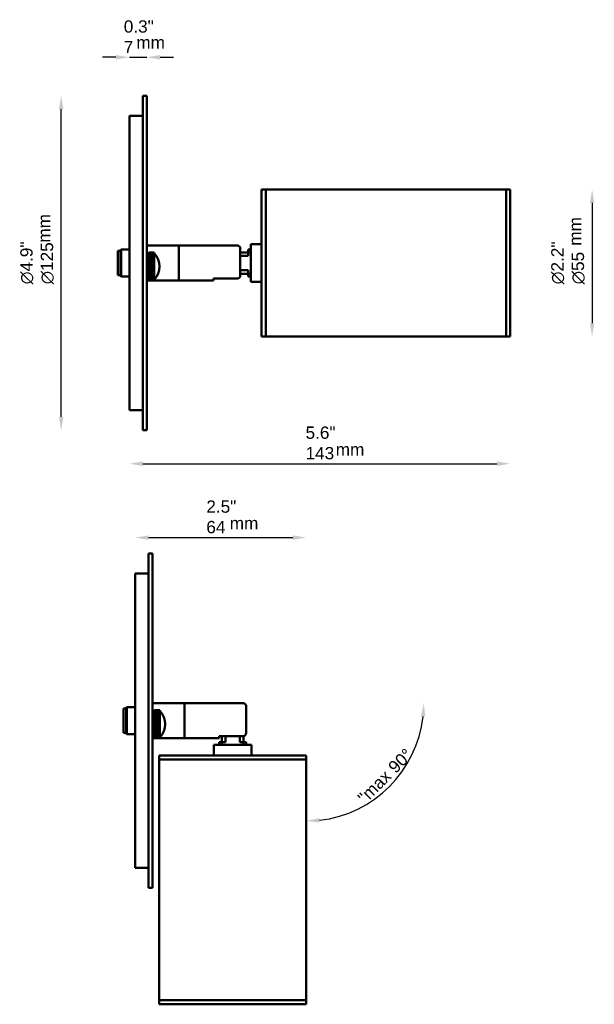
# Model space of a CAD drawing. Header units: millimetres. Extents: x 230 to 618, y 105 to 473.
# Tile 3 of 3: x 403 to 618, y 105 to 473. Entities that reach past the tile are written whole.
import ezdxf

# ---------------------------------------------------------------- set-up
doc = ezdxf.new("R2010")
doc.units = ezdxf.units.MM
doc.header["$LTSCALE"] = 2
for name, color, linetype, lineweight in [('Symbol (ISO)', 7, 'Continuous', 25), ('Widoczne (ISO)', 7, 'Continuous', 50), ('Wymiar (ISO)', 7, 'Continuous', 25)]:
    doc.layers.add(name, color=color, linetype=linetype, lineweight=lineweight)
doc.styles.add('Tekst notatki (ISO)', font='arial.ttf')
doc.dimstyles.new('Domyślne (ISO)', dxfattribs={"dimscale": 2, "dimtxt": 2.3, "dimasz": 2.5, "dimexe": 3.175, "dimexo": 0, "dimgap": 0.762, "dimtad": 1, "dimdec": 1, "dimlfac": 0.03937, "dimzin": 0, "dimdsep": 46, "dimtxsty": 'Tekst notatki (ISO)', "dimcen": 0.09, "dimdle": 10, "dimclrd": 256, "dimclre": 256, "dimclrt": 256, "dimazin": 2, "dimtfac": 1, "dimtmove": 0, "dimatfit": 3, "dimfxl": 0, "dimtolj": 1, "dimlwd": -1, "dimlwe": -1, "dimarcsym": 0})

# ---------------------------------------------------------------- blocks, each defined once
blk = doc.blocks.new('*D4')
at = {"layer": 'Defpoints', "color": 0, "transparency": 16777216}
for p in [(418.11, 444.77), (450.11, 444.77), (450.11, 319.77)]:
    blk.add_point(p, dxfattribs=at)
at = {"layer": 'Wymiar (ISO)', "transparency": 16777216}
blk.add_line((418.11, 324.77), (418.11, 439.77), dxfattribs=at)
for points in [[(417.27, 439.77), (418.94, 439.77), (418.11, 444.77)], [(417.27, 324.77), (418.94, 324.77), (418.11, 319.77)]]:
    blk.add_solid(points, dxfattribs=at)
at = {"layer": 'Wymiar (ISO)', "transparency": 16777216, "insert": (402.82, 374.33), "char_height": 4.6, "attachment_point": 1, "rotation": 90, "style": 'Tekst notatki (ISO)'}
blk.add_mtext('\\A1;{\\fAIGDT|b0|i0;\\ln}\\fArial|b0|i0;{\\H4.6000;4.9"}\\P∅125', dxfattribs=at)
blk = doc.blocks.new('*D5')
at = {"layer": 'Defpoints', "color": 0, "transparency": 16777216}
for p in [(450.11, 459.17), (450.11, 444.77), (443.61, 437.27)]:
    blk.add_point(p, dxfattribs=at)
at = {"layer": 'Wymiar (ISO)', "transparency": 16777216}
for p, q in [((438.61, 459.17), (433.61, 459.17)), ((443.61, 459.17), (450.11, 459.17)), ((455.11, 459.17), (460.11, 459.17))]:
    blk.add_line(p, q, dxfattribs=at)
for points in [[(438.61, 460), (438.61, 458.34), (443.61, 459.17)], [(455.11, 460), (455.11, 458.34), (450.11, 459.17)]]:
    blk.add_solid(points, dxfattribs=at)
at = {"layer": 'Wymiar (ISO)', "transparency": 16777216, "insert": (441.53, 472.98), "char_height": 4.6, "attachment_point": 1, "style": 'Tekst notatki (ISO)'}
blk.add_mtext('\\A1;0.3"\\P7', dxfattribs=at)
blk = doc.blocks.new('*D6')
at = {"layer": 'Defpoints', "color": 0, "transparency": 16777216}
for p in [(586.11, 354.77), (443.61, 327.27), (586.11, 307.27)]:
    blk.add_point(p, dxfattribs=at)
at = {"layer": 'Wymiar (ISO)', "transparency": 16777216}
blk.add_line((448.61, 307.27), (581.11, 307.27), dxfattribs=at)
for points in [[(448.61, 308.11), (448.61, 306.44), (443.61, 307.27)], [(581.11, 308.11), (581.11, 306.44), (586.11, 307.27)]]:
    blk.add_solid(points, dxfattribs=at)
at = {"layer": 'Wymiar (ISO)', "transparency": 16777216, "insert": (509.53, 321.18), "char_height": 4.6, "attachment_point": 1, "style": 'Tekst notatki (ISO)'}
blk.add_mtext('\\A1;5.6"\\P143', dxfattribs=at)
blk = doc.blocks.new('*D7')
at = {"layer": 'Defpoints', "color": 0, "transparency": 16777216}
for p in [(584.61, 409.77), (584.61, 354.77), (616.72, 354.77)]:
    blk.add_point(p, dxfattribs=at)
at = {"layer": 'Wymiar (ISO)', "transparency": 16777216}
blk.add_line((616.72, 404.77), (616.72, 359.77), dxfattribs=at)
for points in [[(615.89, 404.77), (617.56, 404.77), (616.72, 409.77)], [(615.89, 359.77), (617.56, 359.77), (616.72, 354.77)]]:
    blk.add_solid(points, dxfattribs=at)
at = {"layer": 'Wymiar (ISO)', "transparency": 16777216, "insert": (601.44, 374.33), "char_height": 4.6, "attachment_point": 1, "rotation": 90, "style": 'Tekst notatki (ISO)'}
blk.add_mtext('\\A1;{\\fAIGDT|b0|i0;\\ln}\\fArial|b0|i0;{\\H4.6000;2.2"}\\P∅55', dxfattribs=at)
blk = doc.blocks.new('*D8')
at = {"layer": 'Defpoints', "color": 0, "transparency": 16777216}
for p in [(509.77, 217.73), (509.79, 217.73), (531.77, 179.63), (509.77, 106.73)]:
    blk.add_point(p, dxfattribs=at)
at = {"layer": 'Wymiar (ISO)', "transparency": 16777216}
blk.add_arc((509.77, 217.73), 44, 276.5144, 353.4856, dxfattribs=at)
for points in [[(552.65, 212.79), (554.32, 212.69), (553.77, 217.73)], [(514.81, 173.19), (514.72, 174.85), (509.77, 173.73)]]:
    blk.add_solid(points, dxfattribs=at)
at = {"layer": 'Wymiar (ISO)', "transparency": 16777216, "insert": (527.3, 181.81), "char_height": 4.6, "attachment_point": 1, "rotation": 45, "style": 'Tekst notatki (ISO)'}
blk.add_mtext('\\A1; "\\fArial|b0|i0;{\\H4.5800;max 90}\\fAIGDT|b0|i0;{\\H4.5800;~}', dxfattribs=at)
blk = doc.blocks.new('*D9')
at = {"layer": 'Defpoints', "color": 0, "transparency": 16777216}
for p in [(509.77, 279.66), (445.77, 266.23), (509.77, 196.73)]:
    blk.add_point(p, dxfattribs=at)
at = {"layer": 'Wymiar (ISO)', "transparency": 16777216}
blk.add_line((450.77, 279.66), (504.77, 279.66), dxfattribs=at)
for points in [[(450.77, 280.49), (450.77, 278.82), (445.77, 279.66)], [(504.77, 280.49), (504.77, 278.82), (509.77, 279.66)]]:
    blk.add_solid(points, dxfattribs=at)
at = {"layer": 'Wymiar (ISO)', "transparency": 16777216, "insert": (472.41, 293.56), "char_height": 4.6, "attachment_point": 1, "style": 'Tekst notatki (ISO)'}
blk.add_mtext('\\A1;2.5"\\P64', dxfattribs=at)

msp = doc.modelspace()

# ---------------------------------------------------------------- linework, layer by layer
at = {"layer": 'Widoczne (ISO)'}
for p, q in [((448.61, 444.77), (448.61, 319.77)), ((450.11, 444.77), (448.61, 444.77)), ((450.11, 444.77), (450.11, 319.77)), ((443.61, 327.27), (443.61, 437.27)), ((443.61, 437.27), (448.61, 437.27)), ((493.11, 409.77), (493.11, 354.77)), ((493.11, 409.77), (494.61, 409.77)), ((494.61, 354.77), (494.61, 409.77)), ((494.61, 409.77), (494.61, 354.77)), ((584.61, 409.77), (494.61, 409.77)), ((584.61, 354.77), (584.61, 409.77)), ((584.61, 409.77), (586.11, 409.77)), ((584.61, 409.77), (584.61, 354.77)), ((586.11, 354.77), (586.11, 409.77)), ((439.31, 386.77), (439.31, 377.77)), ((440.31, 386.77), (439.31, 386.77)), ((440.31, 387.07), (440.51, 387.27)), ((440.31, 377.47), (440.31, 387.07)), ((440.51, 387.27), (440.51, 377.27)), ((443.61, 387.27), (440.51, 387.27)), ((462.11, 388.77), (450.11, 388.77)), ((450.91, 388.84), (452.91, 388.84)), ((450.91, 388.84), (450.91, 388.84)), ((450.91, 388.84), (450.91, 388.81)), ((452.91, 388.84), (450.91, 388.84)), ((450.91, 388.81), (452.91, 388.81)), ((450.91, 388.8), (450.91, 388.81)), ((450.91, 388.8), (450.91, 388.77)), ((452.91, 388.8), (450.91, 388.8)), ((452.91, 388.84), (452.91, 388.84)), ((452.91, 388.81), (452.91, 388.84)), ((452.91, 388.8), (452.91, 388.81)), ((452.91, 388.77), (452.91, 388.8)), ((462.11, 375.77), (462.11, 388.77)), ((462.11, 388.77), (484.11, 388.77)), ((462.11, 388.77), (462.11, 375.77)), ((485.11, 387.77), (485.11, 377.66)), ((488.11, 386.27), (488.11, 387.27)), ((488.11, 387.27), (489.11, 387.27)), ((489.11, 389.27), (489.11, 375.27)), ((489.11, 389.27), (493.11, 389.27)), ((450.91, 385.97), (450.11, 385.97)), ((450.91, 386.22), (452.91, 386.22)), ((450.91, 386.22), (450.91, 386.22)), ((450.91, 386.22), (450.91, 386.19)), ((452.91, 386.22), (450.91, 386.22)), ((450.91, 386.19), (452.91, 386.19)), ((450.91, 386.19), (450.91, 386.19)), ((450.91, 386.19), (450.91, 386.11)), ((452.91, 386.19), (450.91, 386.19)), ((450.91, 386.11), (452.91, 386.11)), ((450.91, 386.1), (450.91, 386.11)), ((450.91, 386.1), (450.91, 385.97)), ((452.91, 386.1), (450.91, 386.1)), ((450.91, 385.97), (452.91, 385.97)), ((450.91, 385.95), (450.91, 385.97)), ((450.91, 385.95), (450.91, 385.77)), ((452.91, 385.95), (450.91, 385.95)), ((450.91, 385.77), (452.91, 385.77)), ((450.91, 385.75), (450.91, 385.77)), ((450.91, 385.75), (450.91, 385.52)), ((452.91, 385.75), (450.91, 385.75)), ((450.91, 385.52), (452.91, 385.52)), ((450.91, 385.5), (450.91, 385.52)), ((450.91, 385.5), (450.91, 385.22)), ((452.91, 385.5), (450.91, 385.5)), ((450.91, 385.22), (452.91, 385.22)), ((450.91, 385.19), (450.91, 385.22)), ((450.91, 385.19), (450.91, 384.88)), ((452.91, 385.19), (450.91, 385.19)), ((450.91, 384.88), (452.91, 384.88)), ((450.91, 384.84), (450.91, 384.88)), ((450.91, 384.84), (450.91, 384.49)), ((452.91, 384.84), (450.91, 384.84)), ((450.91, 384.49), (452.91, 384.49)), ((450.91, 384.45), (450.91, 384.49)), ((450.91, 384.45), (450.91, 384.06)), ((452.91, 384.45), (450.91, 384.45)), ((450.91, 384.06), (452.91, 384.06)), ((450.91, 384.02), (450.91, 384.06)), ((450.91, 384.02), (450.91, 383.6)), ((452.91, 384.02), (450.91, 384.02)), ((450.91, 383.6), (452.91, 383.6)), ((450.91, 383.56), (450.91, 383.6)), ((450.91, 383.56), (450.91, 383.11)), ((452.91, 383.56), (450.91, 383.56)), ((450.91, 383.11), (452.91, 383.11)), ((450.91, 383.07), (450.91, 383.11)), ((450.91, 383.07), (450.91, 382.6)), ((452.91, 383.07), (450.91, 383.07)), ((452.91, 386.22), (452.91, 386.22)), ((452.91, 386.19), (452.91, 386.22)), ((452.91, 386.19), (452.91, 386.19)), ((452.91, 386.11), (452.91, 386.19)), ((452.91, 386.1), (452.91, 386.11)), ((452.91, 385.97), (452.91, 386.1)), ((452.91, 385.95), (452.91, 385.97)), ((452.91, 385.77), (452.91, 385.95)), ((452.91, 385.75), (452.91, 385.77)), ((452.91, 385.52), (452.91, 385.75)), ((452.91, 385.5), (452.91, 385.52)), ((452.91, 385.22), (452.91, 385.5)), ((452.91, 385.19), (452.91, 385.22)), ((452.91, 384.88), (452.91, 385.19)), ((452.91, 384.84), (452.91, 384.88)), ((452.91, 384.49), (452.91, 384.84)), ((452.91, 384.45), (452.91, 384.49)), ((452.91, 384.06), (452.91, 384.45)), ((452.91, 384.02), (452.91, 384.06)), ((452.91, 383.6), (452.91, 384.02)), ((452.91, 383.56), (452.91, 383.6)), ((452.91, 383.11), (452.91, 383.56)), ((452.91, 383.07), (452.91, 383.11)), ((452.91, 382.6), (452.91, 383.07)), ((488.11, 386.27), (485.11, 386.27)), ((485.11, 384.92), (488.11, 384.92)), ((488.11, 386.27), (489.11, 386.27)), ((488.11, 386.27), (488.11, 384.92)), ((450.91, 382.6), (452.91, 382.6)), ((450.91, 382.55), (450.91, 382.6)), ((450.91, 382.55), (450.91, 382.07)), ((452.91, 382.55), (450.91, 382.55)), ((450.91, 382.07), (452.91, 382.07)), ((450.91, 382.02), (450.91, 382.07)), ((450.91, 382.02), (450.91, 381.52)), ((452.91, 382.02), (450.91, 382.02)), ((450.91, 381.52), (452.91, 381.52)), ((450.91, 381.49), (450.91, 381.52)), ((450.91, 381.47), (450.91, 381.49)), ((450.91, 381.49), (452.91, 381.49)), ((450.91, 381.49), (450.91, 381.47)), ((450.91, 381.47), (450.91, 380.97)), ((452.91, 381.47), (450.91, 381.47)), ((450.91, 380.97), (452.91, 380.97)), ((450.91, 380.96), (450.91, 380.97)), ((450.91, 380.94), (450.91, 380.96)), ((450.91, 380.96), (452.91, 380.96)), ((450.91, 380.96), (450.91, 380.94)), ((450.91, 380.94), (450.91, 380.92)), ((452.91, 380.94), (450.91, 380.94)), ((450.91, 380.92), (450.91, 380.42)), ((452.91, 380.92), (450.91, 380.92)), ((450.91, 380.41), (450.91, 380.42)), ((450.91, 380.42), (452.91, 380.42)), ((450.91, 380.42), (450.91, 380.41)), ((450.91, 380.41), (450.91, 380.37)), ((452.91, 380.41), (450.91, 380.41)), ((450.91, 380.37), (450.91, 379.88)), ((452.91, 380.37), (450.91, 380.37)), ((450.91, 379.88), (452.91, 379.88)), ((450.91, 379.88), (450.91, 379.83)), ((450.91, 379.83), (450.91, 379.35)), ((452.91, 379.83), (450.91, 379.83)), ((450.91, 379.35), (452.91, 379.35)), ((450.91, 379.35), (450.91, 379.3)), ((450.91, 379.3), (450.91, 378.84)), ((452.91, 379.3), (450.91, 379.3)), ((452.91, 382.55), (452.91, 382.6)), ((452.91, 382.07), (452.91, 382.55)), ((452.91, 382.02), (452.91, 382.07)), ((452.91, 381.52), (452.91, 382.02)), ((452.91, 381.49), (452.91, 381.52)), ((452.91, 381.49), (452.91, 381.47)), ((452.91, 380.97), (452.91, 381.47)), ((452.91, 380.96), (452.91, 380.97)), ((452.91, 380.96), (452.91, 380.94)), ((452.91, 380.94), (452.91, 380.92)), ((452.91, 380.42), (452.91, 380.92)), ((452.91, 380.42), (452.91, 380.41)), ((452.91, 380.41), (452.91, 380.37)), ((452.91, 379.88), (452.91, 380.37)), ((452.91, 379.88), (452.91, 379.83)), ((452.91, 379.35), (452.91, 379.83)), ((452.91, 379.35), (452.91, 379.3)), ((452.91, 378.84), (452.91, 379.3)), ((488.11, 379.63), (485.11, 379.63)), ((488.11, 379.63), (488.11, 378.27)), ((440.31, 377.77), (439.31, 377.77)), ((440.31, 377.47), (440.51, 377.27)), ((443.61, 377.27), (440.51, 377.27)), ((450.91, 375.97), (450.11, 375.97)), ((450.91, 375.77), (450.11, 375.77)), ((450.91, 378.84), (452.91, 378.84)), ((450.91, 378.84), (450.91, 378.79)), ((450.91, 378.79), (450.91, 378.34)), ((452.91, 378.79), (450.91, 378.79)), ((450.91, 378.34), (452.91, 378.34)), ((450.91, 378.34), (450.91, 378.3)), ((450.91, 378.3), (450.91, 377.88)), ((452.91, 378.3), (450.91, 378.3)), ((450.91, 377.88), (452.91, 377.88)), ((450.91, 377.88), (450.91, 377.84)), ((450.91, 377.84), (450.91, 377.45)), ((452.91, 377.84), (450.91, 377.84)), ((450.91, 377.45), (452.91, 377.45)), ((450.91, 377.45), (450.91, 377.42)), ((450.91, 377.42), (450.91, 377.07)), ((452.91, 377.42), (450.91, 377.42)), ((450.91, 377.07), (452.91, 377.07)), ((450.91, 377.07), (450.91, 377.03)), ((450.91, 377.03), (450.91, 376.72)), ((452.91, 377.03), (450.91, 377.03)), ((450.91, 376.72), (452.91, 376.72)), ((450.91, 376.72), (450.91, 376.69)), ((450.91, 376.69), (450.91, 376.42)), ((452.91, 376.69), (450.91, 376.69)), ((450.91, 376.42), (452.91, 376.42)), ((450.91, 376.42), (450.91, 376.39)), ((450.91, 376.39), (450.91, 376.17)), ((452.91, 376.39), (450.91, 376.39)), ((450.91, 376.17), (452.91, 376.17)), ((450.91, 376.17), (450.91, 376.15)), ((450.91, 376.15), (450.91, 375.97)), ((452.91, 376.15), (450.91, 376.15)), ((450.91, 375.97), (452.91, 375.97)), ((450.91, 375.97), (450.91, 375.95)), ((450.91, 375.95), (450.91, 375.83)), ((452.91, 375.95), (450.91, 375.95)), ((450.91, 375.83), (452.91, 375.83)), ((450.91, 375.83), (450.91, 375.82)), ((450.91, 375.82), (450.91, 375.74)), ((452.91, 375.82), (450.91, 375.82)), ((450.91, 375.74), (452.91, 375.74)), ((450.91, 375.74), (450.91, 375.73)), ((450.91, 375.73), (450.91, 375.71)), ((452.91, 375.73), (450.91, 375.73)), ((450.91, 375.71), (452.91, 375.71)), ((452.91, 378.84), (452.91, 378.79)), ((452.91, 378.34), (452.91, 378.79)), ((452.91, 378.34), (452.91, 378.3)), ((452.91, 377.88), (452.91, 378.3)), ((452.91, 377.88), (452.91, 377.84)), ((452.91, 377.45), (452.91, 377.84)), ((452.91, 377.45), (452.91, 377.42)), ((452.91, 377.07), (452.91, 377.42)), ((452.91, 377.07), (452.91, 377.03)), ((452.91, 376.72), (452.91, 377.03)), ((452.91, 376.72), (452.91, 376.69)), ((452.91, 376.42), (452.91, 376.69)), ((452.91, 376.42), (452.91, 376.39)), ((452.91, 376.17), (452.91, 376.39)), ((452.91, 376.17), (452.91, 376.15)), ((452.91, 375.97), (452.91, 376.15)), ((452.91, 375.97), (452.91, 375.95)), ((452.91, 375.83), (452.91, 375.95)), ((452.91, 375.83), (452.91, 375.82)), ((452.91, 375.74), (452.91, 375.82)), ((462.11, 375.77), (452.91, 375.77)), ((452.91, 375.74), (452.91, 375.73)), ((452.91, 375.71), (452.91, 375.73)), ((462.11, 375.77), (475.11, 375.77)), ((475.11, 376.51), (475.11, 375.77)), ((475.11, 376.51), (484.11, 376.51)), ((488.11, 378.27), (485.11, 378.27)), ((488.11, 377.27), (488.11, 378.27)), ((488.11, 378.27), (489.11, 378.27)), ((488.11, 377.27), (489.11, 377.27)), ((489.11, 375.27), (493.11, 375.27)), ((493.11, 354.77), (494.61, 354.77)), ((584.61, 354.77), (494.61, 354.77)), ((584.61, 354.77), (586.11, 354.77)), ((443.61, 327.27), (448.61, 327.27)), ((450.11, 319.77), (448.61, 319.77)), ((450.77, 273.73), (450.77, 148.73)), ((452.27, 273.73), (450.77, 273.73)), ((452.27, 273.73), (452.27, 148.73)), ((445.77, 156.23), (445.77, 266.23)), ((445.77, 266.23), (450.77, 266.23)), ((464.27, 217.73), (452.27, 217.73)), ((464.27, 204.73), (464.27, 217.73)), ((464.27, 217.73), (486.27, 217.73)), ((464.27, 217.73), (464.27, 204.73)), ((441.47, 215.73), (441.47, 206.73)), ((442.47, 215.73), (441.47, 215.73)), ((442.47, 216.03), (442.67, 216.23)), ((442.47, 206.43), (442.47, 216.03)), ((442.67, 216.23), (442.67, 206.23)), ((445.77, 216.23), (442.67, 216.23)), ((453.07, 214.93), (452.27, 214.93)), ((453.07, 215.18), (455.07, 215.18)), ((453.07, 215.18), (453.07, 215.18)), ((453.07, 215.18), (453.07, 215.15)), ((455.07, 215.18), (453.07, 215.18)), ((453.07, 215.15), (455.07, 215.15)), ((453.07, 215.15), (453.07, 215.15)), ((453.07, 215.15), (453.07, 215.07)), ((455.07, 215.15), (453.07, 215.15)), ((453.07, 215.07), (455.07, 215.07)), ((453.07, 215.06), (453.07, 215.07)), ((453.07, 215.06), (453.07, 214.93)), ((455.07, 215.06), (453.07, 215.06)), ((453.07, 214.93), (455.07, 214.93)), ((453.07, 214.91), (453.07, 214.93)), ((453.07, 214.91), (453.07, 214.73)), ((455.07, 214.91), (453.07, 214.91)), ((453.07, 214.73), (455.07, 214.73)), ((453.07, 214.71), (453.07, 214.73)), ((453.07, 214.71), (453.07, 214.48)), ((455.07, 214.71), (453.07, 214.71)), ((453.07, 214.48), (455.07, 214.48)), ((453.07, 214.46), (453.07, 214.48)), ((453.07, 214.46), (453.07, 214.18)), ((455.07, 214.46), (453.07, 214.46)), ((453.07, 214.18), (455.07, 214.18)), ((453.07, 214.15), (453.07, 214.18)), ((453.07, 214.15), (453.07, 213.84)), ((455.07, 214.15), (453.07, 214.15)), ((453.07, 213.84), (455.07, 213.84)), ((453.07, 213.8), (453.07, 213.84)), ((453.07, 213.8), (453.07, 213.45)), ((455.07, 213.8), (453.07, 213.8)), ((453.07, 213.45), (455.07, 213.45)), ((453.07, 213.41), (453.07, 213.45)), ((455.07, 215.18), (455.07, 215.18)), ((455.07, 215.15), (455.07, 215.18)), ((455.07, 215.15), (455.07, 215.15)), ((455.07, 215.07), (455.07, 215.15)), ((455.07, 215.06), (455.07, 215.07)), ((455.07, 214.93), (455.07, 215.06)), ((455.07, 214.91), (455.07, 214.93)), ((455.07, 214.73), (455.07, 214.91)), ((455.07, 214.71), (455.07, 214.73)), ((455.07, 214.48), (455.07, 214.71)), ((455.07, 214.46), (455.07, 214.48)), ((455.07, 214.18), (455.07, 214.46)), ((455.07, 214.15), (455.07, 214.18)), ((455.07, 213.84), (455.07, 214.15)), ((455.07, 213.8), (455.07, 213.84)), ((455.07, 213.45), (455.07, 213.8)), ((455.07, 213.41), (455.07, 213.45)), ((487.27, 216.73), (487.27, 206.62)), ((453.07, 213.41), (453.07, 213.02)), ((455.07, 213.41), (453.07, 213.41)), ((453.07, 213.02), (455.07, 213.02)), ((453.07, 212.98), (453.07, 213.02)), ((453.07, 212.98), (453.07, 212.56)), ((455.07, 212.98), (453.07, 212.98)), ((453.07, 212.56), (455.07, 212.56)), ((453.07, 212.52), (453.07, 212.56)), ((453.07, 212.52), (453.07, 212.07)), ((455.07, 212.52), (453.07, 212.52)), ((453.07, 212.07), (455.07, 212.07)), ((453.07, 212.03), (453.07, 212.07)), ((453.07, 212.03), (453.07, 211.56)), ((455.07, 212.03), (453.07, 212.03)), ((453.07, 211.56), (455.07, 211.56)), ((453.07, 211.51), (453.07, 211.56)), ((453.07, 211.51), (453.07, 211.03)), ((455.07, 211.51), (453.07, 211.51)), ((453.07, 211.03), (455.07, 211.03)), ((453.07, 210.98), (453.07, 211.03)), ((453.07, 210.98), (453.07, 210.48)), ((455.07, 210.98), (453.07, 210.98)), ((453.07, 210.48), (455.07, 210.48)), ((453.07, 210.45), (453.07, 210.48)), ((453.07, 210.43), (453.07, 210.45)), ((453.07, 210.45), (455.07, 210.45)), ((453.07, 210.45), (453.07, 210.43)), ((453.07, 210.43), (453.07, 209.93)), ((455.07, 210.43), (453.07, 210.43)), ((453.07, 209.93), (455.07, 209.93)), ((453.07, 209.92), (453.07, 209.93)), ((453.07, 209.9), (453.07, 209.92)), ((453.07, 209.92), (455.07, 209.92)), ((453.07, 209.92), (453.07, 209.9)), ((453.07, 209.9), (453.07, 209.88)), ((455.07, 209.9), (453.07, 209.9)), ((453.07, 209.88), (453.07, 209.39)), ((455.07, 209.88), (453.07, 209.88)), ((455.07, 213.02), (455.07, 213.41)), ((455.07, 212.98), (455.07, 213.02)), ((455.07, 212.56), (455.07, 212.98)), ((455.07, 212.52), (455.07, 212.56)), ((455.07, 212.07), (455.07, 212.52)), ((455.07, 212.03), (455.07, 212.07)), ((455.07, 211.56), (455.07, 212.03)), ((455.07, 211.51), (455.07, 211.56)), ((455.07, 211.03), (455.07, 211.51)), ((455.07, 210.98), (455.07, 211.03)), ((455.07, 210.48), (455.07, 210.98)), ((455.07, 210.45), (455.07, 210.48)), ((455.07, 210.45), (455.07, 210.43)), ((455.07, 209.93), (455.07, 210.43)), ((455.07, 209.92), (455.07, 209.93)), ((455.07, 209.92), (455.07, 209.9)), ((455.07, 209.9), (455.07, 209.88)), ((455.07, 209.39), (455.07, 209.88)), ((442.47, 206.73), (441.47, 206.73)), ((442.47, 206.43), (442.67, 206.23)), ((445.77, 206.23), (442.67, 206.23)), ((453.07, 209.38), (453.07, 209.39)), ((453.07, 209.39), (455.07, 209.39)), ((453.07, 209.39), (453.07, 209.38)), ((453.07, 209.38), (453.07, 209.34)), ((455.07, 209.38), (453.07, 209.38)), ((453.07, 209.34), (453.07, 208.84)), ((455.07, 209.34), (453.07, 209.34)), ((453.07, 208.84), (455.07, 208.84)), ((453.07, 208.84), (453.07, 208.79)), ((453.07, 208.79), (453.07, 208.31)), ((455.07, 208.79), (453.07, 208.79)), ((453.07, 208.31), (455.07, 208.31)), ((453.07, 208.31), (453.07, 208.26)), ((453.07, 208.26), (453.07, 207.8)), ((455.07, 208.26), (453.07, 208.26)), ((453.07, 207.8), (455.07, 207.8)), ((453.07, 207.8), (453.07, 207.75)), ((453.07, 207.75), (453.07, 207.31)), ((455.07, 207.75), (453.07, 207.75)), ((453.07, 207.31), (455.07, 207.31)), ((453.07, 207.31), (453.07, 207.26)), ((453.07, 207.26), (453.07, 206.84)), ((455.07, 207.26), (453.07, 207.26)), ((453.07, 206.84), (455.07, 206.84)), ((453.07, 206.84), (453.07, 206.8)), ((453.07, 206.8), (453.07, 206.42)), ((455.07, 206.8), (453.07, 206.8)), ((453.07, 206.42), (455.07, 206.42)), ((453.07, 206.42), (453.07, 206.38)), ((453.07, 206.38), (453.07, 206.03)), ((455.07, 206.38), (453.07, 206.38)), ((455.07, 209.39), (455.07, 209.38)), ((455.07, 209.38), (455.07, 209.34)), ((455.07, 208.84), (455.07, 209.34)), ((455.07, 208.84), (455.07, 208.79)), ((455.07, 208.31), (455.07, 208.79)), ((455.07, 208.31), (455.07, 208.26)), ((455.07, 207.8), (455.07, 208.26)), ((455.07, 207.8), (455.07, 207.75)), ((455.07, 207.31), (455.07, 207.75)), ((455.07, 207.31), (455.07, 207.26)), ((455.07, 206.84), (455.07, 207.26)), ((455.07, 206.84), (455.07, 206.8)), ((455.07, 206.42), (455.07, 206.8)), ((455.07, 206.42), (455.07, 206.38)), ((455.07, 206.03), (455.07, 206.38)), ((453.07, 204.93), (452.27, 204.93)), ((453.07, 204.73), (452.27, 204.73)), ((453.07, 206.03), (455.07, 206.03)), ((453.07, 206.03), (453.07, 205.99)), ((453.07, 205.99), (453.07, 205.68)), ((455.07, 205.99), (453.07, 205.99)), ((453.07, 205.68), (455.07, 205.68)), ((453.07, 205.68), (453.07, 205.65)), ((453.07, 205.65), (453.07, 205.38)), ((455.07, 205.65), (453.07, 205.65)), ((453.07, 205.38), (455.07, 205.38)), ((453.07, 205.38), (453.07, 205.35)), ((453.07, 205.35), (453.07, 205.13)), ((455.07, 205.35), (453.07, 205.35)), ((453.07, 205.13), (455.07, 205.13)), ((453.07, 205.13), (453.07, 205.11)), ((453.07, 205.11), (453.07, 204.93)), ((455.07, 205.11), (453.07, 205.11)), ((453.07, 204.93), (455.07, 204.93)), ((453.07, 204.93), (453.07, 204.91)), ((453.07, 204.91), (453.07, 204.79)), ((455.07, 204.91), (453.07, 204.91)), ((453.07, 204.79), (455.07, 204.79)), ((453.07, 204.79), (453.07, 204.78)), ((453.07, 204.78), (453.07, 204.7)), ((455.07, 204.78), (453.07, 204.78)), ((453.07, 204.7), (455.07, 204.7)), ((453.07, 204.7), (453.07, 204.69)), ((453.07, 204.69), (453.07, 204.67)), ((455.07, 204.69), (453.07, 204.69)), ((453.07, 204.67), (455.07, 204.67)), ((455.07, 206.03), (455.07, 205.99)), ((455.07, 205.68), (455.07, 205.99)), ((455.07, 205.68), (455.07, 205.65)), ((455.07, 205.38), (455.07, 205.65)), ((455.07, 205.38), (455.07, 205.35)), ((455.07, 205.13), (455.07, 205.35)), ((455.07, 205.13), (455.07, 205.11)), ((455.07, 204.93), (455.07, 205.11)), ((455.07, 204.93), (455.07, 204.91)), ((455.07, 204.79), (455.07, 204.91)), ((455.07, 204.79), (455.07, 204.78)), ((455.07, 204.7), (455.07, 204.78)), ((464.27, 204.73), (455.07, 204.73)), ((455.07, 204.7), (455.07, 204.69)), ((455.07, 204.67), (455.07, 204.69)), ((464.27, 204.73), (477.27, 204.73)), ((477.27, 205.47), (477.27, 204.73)), ((477.27, 205.47), (486.27, 205.47)), ((477.27, 203.23), (478.27, 203.23)), ((477.27, 203.23), (477.27, 202.23)), ((478.27, 203.23), (478.27, 205.47)), ((478.27, 203.23), (478.27, 202.23)), ((479.63, 203.23), (478.27, 203.23)), ((479.63, 203.23), (479.63, 205.47)), ((484.92, 205.47), (484.92, 203.23)), ((486.27, 203.23), (484.92, 203.23)), ((486.27, 203.23), (486.27, 205.47)), ((486.27, 203.23), (487.27, 203.23)), ((486.27, 203.23), (486.27, 202.23)), ((487.27, 203.23), (487.27, 202.23)), ((489.27, 202.23), (475.27, 202.23)), ((475.27, 202.23), (475.27, 198.23)), ((489.27, 202.23), (489.27, 198.23)), ((509.77, 198.23), (454.77, 198.23)), ((454.77, 198.23), (454.77, 196.73)), ((454.77, 196.73), (509.77, 196.73)), ((509.77, 196.73), (454.77, 196.73)), ((454.77, 106.73), (454.77, 196.73)), ((509.77, 198.23), (509.77, 196.73)), ((509.77, 106.73), (509.77, 196.73)), ((445.77, 156.23), (450.77, 156.23)), ((452.27, 148.73), (450.77, 148.73)), ((454.77, 106.73), (509.77, 106.73)), ((454.77, 106.73), (454.77, 105.23)), ((509.77, 106.73), (454.77, 106.73)), ((509.77, 106.73), (509.77, 105.23)), ((454.77, 105.23), (509.77, 105.23))]:
    msp.add_line(p, q, dxfattribs=at)
for centre, radius, start, end in [((484.11, 387.77), 1, 0, 90), ((447.66, 380.97), 7.25, 316.3972, 43.6028), ((486.27, 216.73), 1, 0, 90), ((449.82, 209.93), 7.25, 316.3972, 43.6028)]:
    msp.add_arc(centre, radius, start, end, dxfattribs=at)
for points in [[(484.11, 376.51), (484.22, 376.51), (484.36, 376.54), (484.59, 376.64), (484.71, 376.72), (484.89, 376.92), (484.97, 377.06), (485.07, 377.33), (485.11, 377.51), (485.11, 377.66)], [(486.27, 205.47), (486.39, 205.47), (486.53, 205.5), (486.75, 205.6), (486.87, 205.69), (487.05, 205.88), (487.14, 206.02), (487.24, 206.29), (487.27, 206.47), (487.27, 206.62)]]:
    msp.add_open_spline(points, degree=3, knots=[0, 0, 0, 0, 0.035425, 0.035425, 0.0731199, 0.0731199, 0.1143457, 0.1143457, 0.1602135, 0.1602135, 0.1602135, 0.1602135], dxfattribs=at)

# ---------------------------------------------------------------- texts
at = {"layer": 'Symbol (ISO)', "char_height": 4.6, "width": 10.7076, "attachment_point": 1, "style": 'Tekst notatki (ISO)'}
for insert in [(446.22, 467.01), (520.83, 314.9), (481.17, 287.32)]:
    msp.add_mtext('\\fArial|b0|i0;mm', dxfattribs=dict(at, insert=insert))
at = {"layer": 'Symbol (ISO)', "char_height": 4.6, "width": 10.7076, "attachment_point": 1, "rotation": 90, "style": 'Tekst notatki (ISO)'}
for insert in [(409.43, 389.88), (608.05, 388.73)]:
    msp.add_mtext('\\fArial|b0|i0;mm', dxfattribs=dict(at, insert=insert))

# ---------------------------------------------------------------- dimensions: what is measured, and where the dimension line sits
at = {"layer": 'Wymiar (ISO)'}
for base, p1, p2, angle, text, override, picture, middle in [((450.11, 459.17), (443.61, 437.27), (450.11, 444.77), 180, '<>"\\P7', {"dimgap": 0.762, "dimdec": 1, "dimlfac": 0.03937, "dimpost": '\\X', "dimse1": 1, "dimse2": 1, "dimtol": 0, "dimlim": 0, "dimtp": 0, "dimtm": 0, "dimtdec": 2, "dimtofl": 1, "dimatfit": 1, "dimtvp": -0.25}, '*D5', (446.86, 459.17)), ((418.11, 444.77), (450.11, 319.77), (450.11, 444.77), 90, '{\\fAIGDT|b0|i0;\\ln}\\fArial|b0|i0;{\\H4.6000;<>"}\\P∅125', {"dimgap": 0.762, "dimdec": 1, "dimlfac": 0.03937, "dimpost": '\\X', "dimse1": 1, "dimse2": 1, "dimtol": 0, "dimlim": 0, "dimtp": 0, "dimtm": 0, "dimtdec": 2, "dimtofl": 0, "dimatfit": 1, "dimtvp": -0.25}, '*D4', (418.11, 382.27)), ((616.72, 354.77), (584.61, 409.77), (584.61, 354.77), 90, '{\\fAIGDT|b0|i0;\\ln}\\fArial|b0|i0;{\\H4.6000;<>"}\\P∅55', {"dimgap": 0.762, "dimdec": 1, "dimlfac": 0.03937, "dimpost": '\\X', "dimse1": 1, "dimse2": 1, "dimtol": 0, "dimlim": 0, "dimtp": 0, "dimtm": 0, "dimtdec": 2, "dimtofl": 0, "dimatfit": 1, "dimtvp": -0.25}, '*D7', (616.72, 382.27)), ((586.11, 307.27), (443.61, 327.27), (586.11, 354.77), 180, '<>"\\P143', {"dimgap": 0.762, "dimdec": 1, "dimlfac": 0.03937, "dimpost": '\\X', "dimse1": 1, "dimse2": 1, "dimtol": 0, "dimlim": 0, "dimtp": 0, "dimtm": 0, "dimtdec": 2, "dimtofl": 0, "dimatfit": 1, "dimtvp": -0.25}, '*D6', (514.86, 307.27)), ((509.77, 279.66), (445.77, 266.23), (509.77, 196.73), 180, '<>"\\P64', {"dimgap": 0.762, "dimdec": 1, "dimlfac": 0.03937, "dimpost": '\\X', "dimse1": 1, "dimse2": 1, "dimtol": 0, "dimlim": 0, "dimtp": 0, "dimtm": 0, "dimtdec": 2, "dimtofl": 0, "dimatfit": 1, "dimtvp": -0.25}, '*D9', (477.77, 279.66))]:
    dim = msp.add_linear_dim(base=base, p1=p1, p2=p2, angle=angle, text=text, dimstyle='Domyślne (ISO)', override=override, dxfattribs=at)
    dim.commit()
    dim.dimension.update_dxf_attribs({"geometry": picture, "text_midpoint": middle, "dimtype": 160})
dim = msp.add_angular_dim_3p(base=(531.77, 179.63), center=(509.77, 217.73), p1=(509.77, 106.73), p2=(509.79, 217.73), text=' "\\fArial|b0|i0;{\\H4.5800;max 90}\\fAIGDT|b0|i0;{\\H4.5800;~}', dimstyle='Domyślne (ISO)', override={"dimgap": 0.762, "dimpost": '\\X', "dimse1": 1, "dimse2": 1, "dimadec": 2, "dimtol": 0, "dimlim": 0, "dimtp": 0, "dimtm": 0, "dimtdec": 2}, dxfattribs=at)
dim.commit()
dim.dimension.update_dxf_attribs({"geometry": '*D8', "text_midpoint": (540.88, 186.62), "dimtype": 165})

doc.saveas('drawing.dxf')
